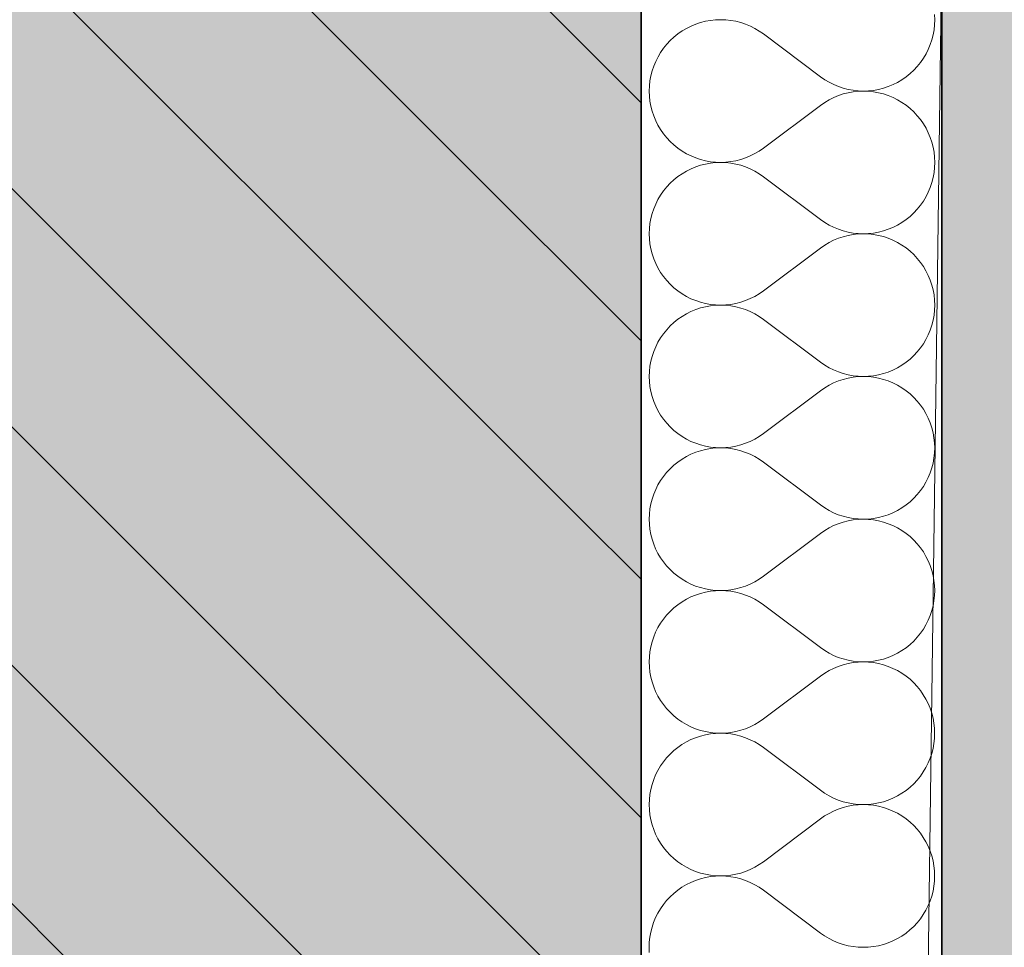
# Model space of a CAD drawing. Header units: millimetres. Extents: x -40276 to 214973, y -147941 to 35228.
# Tile 193 of 256: x -654 to -128, y 6171 to 6667. Entities that reach past the tile are written whole.
import ezdxf

# ---------------------------------------------------------------- set-up
doc = ezdxf.new("R2010")
doc.units = ezdxf.units.MM
doc.header["$MEASUREMENT"] = 0
doc.linetypes.add('Wipeout_Contour', pattern=[1000, 0, -1000])
for name, color, linetype in [('1._POHLED ZÁPADNÍ_2_0_plochy', 7, 'Continuous'), ('1._POHLED ZÁPADNÍ_2_akustické prvky', 7, 'Continuous'), ('1._POHLED ZÁPADNÍ_2_BT_ortho', 7, 'Continuous'), ('1._POHLED ZÁPADNÍ_2_Konstrukce - nosné', 7, 'Continuous'), ('1._POHLED ZÁPADNÍ_2_Nové_Výplně – Řezové', 7, 'Continuous'), ('1._POHLED ZÁPADNÍ_2_Situace - terén', 7, 'Continuous'), ('1._POHLED ZÁPADNÍ_2_Výplně – Řezové', 7, 'Continuous')]:
    doc.layers.add(name, color=color, linetype=linetype)

# ---------------------------------------------------------------- blocks, each defined once
blk = doc.blocks.new('*X14', base_point=(-42174.69, -26223.67))
at = {"layer": '1._POHLED ZÁPADNÍ_2_Nové_Výplně – Řezové', "color": 21, "linetype": 'Continuous', "lineweight": 20, "true_color": 0xffaaaa}
for p, q in [((-165.57, 6666.69), (-165.67, 6669.41)), ((-293.15, 6664.31), (-295.67, 6663.27)), ((-290.57, 6665.17), (-293.15, 6664.31)), ((-287.94, 6665.84), (-290.57, 6665.17)), ((-285.26, 6666.32), (-287.94, 6665.84)), ((-282.55, 6666.61), (-285.26, 6666.32)), ((-279.83, 6666.71), (-282.55, 6666.61)), ((-277.12, 6666.61), (-279.83, 6666.71)), ((-274.41, 6666.31), (-277.12, 6666.61)), ((-271.73, 6665.83), (-274.41, 6666.31)), ((-269.1, 6665.15), (-271.73, 6665.83)), ((-266.52, 6664.29), (-269.1, 6665.15)), ((-264.01, 6663.25), (-266.52, 6664.29)), ((-165.96, 6661.27), (-165.67, 6663.97)), ((-165.67, 6663.97), (-165.57, 6666.69)), ((-302.68, 6659.12), (-304.8, 6657.41)), ((-300.44, 6660.67), (-302.68, 6659.12)), ((-298.1, 6662.06), (-300.44, 6660.67)), ((-295.67, 6663.27), (-298.1, 6662.06)), ((-261.57, 6662.03), (-264.01, 6663.25)), ((-259.24, 6660.64), (-261.57, 6662.03)), ((-257, 6659.08), (-259.24, 6660.64)), ((-226.53, 6636.22), (-257, 6659.08)), ((-167.12, 6655.95), (-166.45, 6658.59)), ((-166.45, 6658.59), (-165.96, 6661.27)), ((-308.64, 6653.57), (-310.35, 6651.45)), ((-306.79, 6655.56), (-308.64, 6653.57)), ((-304.8, 6657.41), (-306.79, 6655.56)), ((-169.02, 6650.86), (-167.98, 6653.37)), ((-167.98, 6653.37), (-167.12, 6655.95)), ((-311.9, 6649.22), (-313.29, 6646.88)), ((-310.35, 6651.45), (-311.9, 6649.22)), ((-171.63, 6646.09), (-170.24, 6648.43)), ((-170.24, 6648.43), (-169.02, 6650.86)), ((-314.51, 6644.45), (-315.55, 6641.93)), ((-313.29, 6646.88), (-314.51, 6644.45)), ((-174.89, 6641.74), (-173.18, 6643.85)), ((-173.18, 6643.85), (-171.63, 6646.09)), ((-316.41, 6639.35), (-317.09, 6636.72)), ((-315.55, 6641.93), (-316.41, 6639.35)), ((-180.85, 6636.19), (-178.74, 6637.89)), ((-178.74, 6637.89), (-176.74, 6639.75)), ((-176.74, 6639.75), (-174.89, 6641.74)), ((-317.57, 6634.04), (-317.86, 6631.33)), ((-317.09, 6636.72), (-317.57, 6634.04)), ((-226.53, 6636.22), (-224.3, 6634.67)), ((-224.3, 6634.67), (-221.96, 6633.28)), ((-221.96, 6633.28), (-219.53, 6632.06)), ((-187.86, 6632.03), (-185.43, 6633.25)), ((-185.43, 6633.25), (-183.09, 6634.64)), ((-183.09, 6634.64), (-180.85, 6636.19)), ((-317.86, 6631.33), (-317.96, 6628.62)), ((-317.96, 6628.62), (-317.86, 6625.9)), ((-219.53, 6632.06), (-217.01, 6631.01)), ((-217.01, 6631.01), (-214.43, 6630.15)), ((-214.43, 6627.05), (-217.01, 6626.19)), ((-214.43, 6630.15), (-211.8, 6629.48)), ((-211.8, 6627.72), (-214.43, 6627.05)), ((-211.8, 6629.48), (-209.12, 6628.99)), ((-209.12, 6628.21), (-211.8, 6627.72)), ((-209.12, 6628.99), (-206.42, 6628.7)), ((-206.42, 6628.5), (-209.12, 6628.21)), ((-206.42, 6628.7), (-203.7, 6628.6)), ((-203.7, 6628.6), (-206.42, 6628.5)), ((-203.7, 6628.6), (-200.98, 6628.69)), ((-200.98, 6628.5), (-203.7, 6628.6)), ((-200.98, 6628.69), (-198.27, 6628.98)), ((-198.27, 6628.21), (-200.98, 6628.5)), ((-198.27, 6628.98), (-195.6, 6629.46)), ((-195.6, 6627.73), (-198.27, 6628.21)), ((-195.6, 6629.46), (-192.96, 6630.14)), ((-192.96, 6627.06), (-195.6, 6627.73)), ((-192.96, 6630.14), (-190.38, 6630.99)), ((-190.38, 6626.2), (-192.96, 6627.06)), ((-190.38, 6630.99), (-187.86, 6632.03)), ((-317.86, 6625.9), (-317.57, 6623.19)), ((-317.57, 6623.19), (-317.09, 6620.51)), ((-224.3, 6622.54), (-226.53, 6620.98)), ((-221.96, 6623.93), (-224.3, 6622.54)), ((-219.53, 6625.15), (-221.96, 6623.93)), ((-217.01, 6626.19), (-219.53, 6625.15)), ((-187.86, 6625.16), (-190.38, 6626.2)), ((-185.43, 6623.95), (-187.86, 6625.16)), ((-183.09, 6622.56), (-185.43, 6623.95)), ((-180.86, 6621.01), (-183.09, 6622.56)), ((-317.09, 6620.51), (-316.42, 6617.88)), ((-316.42, 6617.88), (-315.56, 6615.3)), ((-226.53, 6620.98), (-257.01, 6598.13)), ((-178.74, 6619.3), (-180.86, 6621.01)), ((-176.75, 6617.45), (-178.74, 6619.3)), ((-174.89, 6615.46), (-176.75, 6617.45)), ((-315.56, 6615.3), (-314.52, 6612.78)), ((-314.52, 6612.78), (-313.3, 6610.35)), ((-173.18, 6613.34), (-174.89, 6615.46)), ((-171.63, 6611.1), (-173.18, 6613.34)), ((-313.3, 6610.35), (-311.91, 6608.01)), ((-311.91, 6608.01), (-310.36, 6605.78)), ((-170.24, 6608.76), (-171.63, 6611.1)), ((-169.03, 6606.33), (-170.24, 6608.76)), ((-167.99, 6603.82), (-169.03, 6606.33)), ((-310.36, 6605.78), (-308.65, 6603.66)), ((-308.65, 6603.66), (-306.8, 6601.67)), ((-306.8, 6601.67), (-304.81, 6599.81)), ((-167.13, 6601.24), (-167.99, 6603.82)), ((-166.45, 6598.6), (-167.13, 6601.24)), ((-304.81, 6599.81), (-302.69, 6598.11)), ((-302.69, 6598.11), (-300.45, 6596.56)), ((-300.45, 6596.56), (-298.11, 6595.17)), ((-261.58, 6595.19), (-259.24, 6596.58)), ((-259.24, 6596.58), (-257.01, 6598.13)), ((-165.97, 6595.92), (-166.45, 6598.6)), ((-165.68, 6593.22), (-165.97, 6595.92)), ((-298.11, 6595.17), (-295.68, 6593.95)), ((-295.68, 6593.95), (-293.16, 6592.91)), ((-293.16, 6592.91), (-290.58, 6592.05)), ((-290.58, 6592.05), (-287.95, 6591.38)), ((-287.95, 6591.38), (-285.27, 6590.9)), ((-285.27, 6590.9), (-282.56, 6590.61)), ((-282.56, 6590.42), (-285.27, 6590.13)), ((-282.56, 6590.61), (-279.84, 6590.52)), ((-279.84, 6590.52), (-282.56, 6590.42)), ((-279.84, 6590.52), (-277.13, 6590.61)), ((-277.13, 6590.42), (-279.84, 6590.52)), ((-277.13, 6590.61), (-274.42, 6590.91)), ((-274.42, 6590.12), (-277.13, 6590.42)), ((-274.42, 6590.91), (-271.74, 6591.39)), ((-271.74, 6591.39), (-269.11, 6592.07)), ((-269.11, 6592.07), (-266.53, 6592.93)), ((-266.53, 6592.93), (-264.02, 6593.97)), ((-264.02, 6593.97), (-261.58, 6595.19)), ((-165.58, 6590.5), (-165.68, 6593.22)), ((-165.68, 6587.78), (-165.58, 6590.5)), ((-298.11, 6585.87), (-300.45, 6584.48)), ((-295.68, 6587.08), (-298.11, 6585.87)), ((-293.16, 6588.12), (-295.68, 6587.08)), ((-290.58, 6588.98), (-293.16, 6588.12)), ((-287.95, 6589.65), (-290.58, 6588.98)), ((-285.27, 6590.13), (-287.95, 6589.65)), ((-271.74, 6589.64), (-274.42, 6590.12)), ((-269.11, 6588.96), (-271.74, 6589.64)), ((-266.53, 6588.1), (-269.11, 6588.96)), ((-264.02, 6587.06), (-266.53, 6588.1)), ((-261.58, 6585.84), (-264.02, 6587.06)), ((-259.25, 6584.45), (-261.58, 6585.84)), ((-166.46, 6582.4), (-165.97, 6585.08)), ((-165.97, 6585.08), (-165.68, 6587.78)), ((-304.81, 6581.22), (-306.8, 6579.37)), ((-302.69, 6582.93), (-304.81, 6581.22)), ((-300.45, 6584.48), (-302.69, 6582.93)), ((-257.01, 6582.89), (-259.25, 6584.45)), ((-226.54, 6560.03), (-257.01, 6582.89)), ((-167.99, 6577.18), (-167.13, 6579.76)), ((-167.13, 6579.76), (-166.46, 6582.4)), ((-310.36, 6575.26), (-311.91, 6573.03)), ((-308.65, 6577.38), (-310.36, 6575.26)), ((-306.8, 6579.37), (-308.65, 6577.38)), ((-170.25, 6572.24), (-169.03, 6574.67)), ((-169.03, 6574.67), (-167.99, 6577.18)), ((-313.3, 6570.69), (-314.52, 6568.26)), ((-311.91, 6573.03), (-313.3, 6570.69)), ((-173.19, 6567.66), (-171.64, 6569.9)), ((-171.64, 6569.9), (-170.25, 6572.24)), ((-315.56, 6565.74), (-316.42, 6563.16)), ((-314.52, 6568.26), (-315.56, 6565.74)), ((-176.75, 6563.55), (-174.9, 6565.55)), ((-174.9, 6565.55), (-173.19, 6567.66)), ((-317.1, 6560.53), (-317.58, 6557.85)), ((-316.42, 6563.16), (-317.1, 6560.53)), ((-226.54, 6560.03), (-224.31, 6558.48)), ((-183.1, 6558.45), (-180.87, 6560)), ((-180.87, 6560), (-178.75, 6561.7)), ((-178.75, 6561.7), (-176.75, 6563.55)), ((-317.87, 6555.14), (-317.97, 6552.43)), ((-317.58, 6557.85), (-317.87, 6555.14)), ((-224.31, 6558.48), (-221.97, 6557.09)), ((-221.97, 6557.09), (-219.54, 6555.87)), ((-219.54, 6555.87), (-217.02, 6554.82)), ((-217.02, 6554.82), (-214.44, 6553.96)), ((-214.44, 6553.96), (-211.81, 6553.29)), ((-195.61, 6553.27), (-192.97, 6553.95)), ((-192.97, 6553.95), (-190.39, 6554.8)), ((-190.39, 6554.8), (-187.87, 6555.84)), ((-187.87, 6555.84), (-185.44, 6557.06)), ((-185.44, 6557.06), (-183.1, 6558.45)), ((-317.97, 6552.43), (-317.87, 6549.71)), ((-317.87, 6549.71), (-317.58, 6547)), ((-219.54, 6548.96), (-221.97, 6547.74)), ((-217.03, 6550), (-219.54, 6548.96)), ((-214.44, 6550.86), (-217.03, 6550)), ((-211.81, 6551.53), (-214.44, 6550.86)), ((-211.81, 6553.29), (-209.13, 6552.8)), ((-209.13, 6552.02), (-211.81, 6551.53)), ((-209.13, 6552.8), (-206.43, 6552.51)), ((-206.43, 6552.31), (-209.13, 6552.02)), ((-206.43, 6552.51), (-203.71, 6552.41)), ((-203.71, 6552.41), (-206.43, 6552.31)), ((-203.71, 6552.41), (-200.99, 6552.5)), ((-200.99, 6552.31), (-203.71, 6552.41)), ((-200.99, 6552.5), (-198.28, 6552.79)), ((-198.28, 6552.02), (-200.99, 6552.31)), ((-198.28, 6552.79), (-195.61, 6553.27)), ((-195.61, 6551.54), (-198.28, 6552.02)), ((-192.97, 6550.87), (-195.61, 6551.54)), ((-190.39, 6550.01), (-192.97, 6550.87)), ((-187.88, 6548.97), (-190.39, 6550.01)), ((-185.44, 6547.76), (-187.88, 6548.97)), ((-317.58, 6547), (-317.1, 6544.32)), ((-317.1, 6544.32), (-316.43, 6541.69)), ((-226.54, 6544.79), (-257.02, 6521.94)), ((-224.31, 6546.35), (-226.54, 6544.79)), ((-221.97, 6547.74), (-224.31, 6546.35)), ((-183.1, 6546.37), (-185.44, 6547.76)), ((-180.87, 6544.82), (-183.1, 6546.37)), ((-178.75, 6543.11), (-180.87, 6544.82)), ((-176.76, 6541.26), (-178.75, 6543.11)), ((-316.43, 6541.69), (-315.57, 6539.11)), ((-315.57, 6539.11), (-314.53, 6536.59)), ((-174.9, 6539.27), (-176.76, 6541.26)), ((-173.2, 6537.15), (-174.9, 6539.27)), ((-314.53, 6536.59), (-313.31, 6534.16)), ((-313.31, 6534.16), (-311.92, 6531.82)), ((-171.64, 6534.91), (-173.2, 6537.15)), ((-170.26, 6532.57), (-171.64, 6534.91)), ((-169.04, 6530.14), (-170.26, 6532.57)), ((-311.92, 6531.82), (-310.37, 6529.59)), ((-310.37, 6529.59), (-308.66, 6527.47)), ((-308.66, 6527.47), (-306.81, 6525.48)), ((-168, 6527.63), (-169.04, 6530.14)), ((-167.14, 6525.05), (-168, 6527.63)), ((-306.81, 6525.48), (-304.82, 6523.62)), ((-304.82, 6523.62), (-302.7, 6521.92)), ((-302.7, 6521.92), (-300.46, 6520.37)), ((-259.26, 6520.39), (-257.02, 6521.94)), ((-166.46, 6522.41), (-167.14, 6525.05)), ((-165.98, 6519.73), (-166.46, 6522.41)), ((-300.46, 6520.37), (-298.12, 6518.98)), ((-298.12, 6518.98), (-295.69, 6517.76)), ((-295.69, 6517.76), (-293.17, 6516.72)), ((-293.17, 6516.72), (-290.59, 6515.86)), ((-269.12, 6515.87), (-266.54, 6516.74)), ((-266.54, 6516.74), (-264.03, 6517.78)), ((-264.03, 6517.78), (-261.59, 6519)), ((-261.59, 6519), (-259.26, 6520.39)), ((-165.69, 6517.03), (-165.98, 6519.73)), ((-165.59, 6514.31), (-165.69, 6517.03)), ((-293.18, 6511.93), (-295.69, 6510.89)), ((-290.59, 6512.79), (-293.18, 6511.93)), ((-290.59, 6515.86), (-287.96, 6515.19)), ((-287.96, 6513.46), (-290.59, 6512.79)), ((-287.96, 6515.19), (-285.28, 6514.71)), ((-285.28, 6513.94), (-287.96, 6513.46)), ((-285.28, 6514.71), (-282.57, 6514.42)), ((-282.57, 6514.23), (-285.28, 6513.94)), ((-282.57, 6514.42), (-279.86, 6514.32)), ((-279.86, 6514.32), (-282.57, 6514.23)), ((-279.86, 6514.32), (-277.14, 6514.42)), ((-277.14, 6514.23), (-279.86, 6514.32)), ((-277.14, 6514.42), (-274.43, 6514.72)), ((-274.43, 6513.93), (-277.14, 6514.23)), ((-274.43, 6514.72), (-271.76, 6515.2)), ((-271.76, 6513.45), (-274.43, 6513.93)), ((-271.76, 6515.2), (-269.12, 6515.87)), ((-269.12, 6512.77), (-271.76, 6513.45)), ((-266.54, 6511.91), (-269.12, 6512.77)), ((-264.03, 6510.87), (-266.54, 6511.91)), ((-165.98, 6508.89), (-165.69, 6511.59)), ((-165.69, 6511.59), (-165.59, 6514.31)), ((-302.7, 6506.74), (-304.82, 6505.03)), ((-300.46, 6508.29), (-302.7, 6506.74)), ((-298.12, 6509.68), (-300.46, 6508.29)), ((-295.69, 6510.89), (-298.12, 6509.68)), ((-261.6, 6509.65), (-264.03, 6510.87)), ((-259.26, 6508.26), (-261.6, 6509.65)), ((-257.02, 6506.7), (-259.26, 6508.26)), ((-226.55, 6483.84), (-257.02, 6506.7)), ((-167.14, 6503.57), (-166.47, 6506.21)), ((-166.47, 6506.21), (-165.98, 6508.89)), ((-308.67, 6501.19), (-310.37, 6499.07)), ((-306.81, 6503.18), (-308.67, 6501.19)), ((-304.82, 6505.03), (-306.81, 6503.18)), ((-169.04, 6498.48), (-168, 6500.99)), ((-168, 6500.99), (-167.14, 6503.57)), ((-311.93, 6496.84), (-313.31, 6494.5)), ((-310.37, 6499.07), (-311.93, 6496.84)), ((-171.65, 6493.71), (-170.26, 6496.05)), ((-170.26, 6496.05), (-169.04, 6498.48)), ((-314.53, 6492.07), (-315.57, 6489.55)), ((-313.31, 6494.5), (-314.53, 6492.07)), ((-174.91, 6489.35), (-173.2, 6491.47)), ((-173.2, 6491.47), (-171.65, 6493.71)), ((-316.43, 6486.97), (-317.11, 6484.34)), ((-315.57, 6489.55), (-316.43, 6486.97)), ((-180.88, 6483.81), (-178.76, 6485.51)), ((-178.76, 6485.51), (-176.76, 6487.36)), ((-176.76, 6487.36), (-174.91, 6489.35)), ((-317.59, 6481.66), (-317.88, 6478.95)), ((-317.11, 6484.34), (-317.59, 6481.66)), ((-226.55, 6483.84), (-224.32, 6482.29)), ((-224.32, 6482.29), (-221.98, 6480.9)), ((-221.98, 6480.9), (-219.55, 6479.68)), ((-187.89, 6479.65), (-185.45, 6480.87)), ((-185.45, 6480.87), (-183.11, 6482.26)), ((-183.11, 6482.26), (-180.88, 6483.81)), ((-317.88, 6478.95), (-317.98, 6476.23)), ((-317.98, 6476.23), (-317.88, 6473.52)), ((-219.55, 6479.68), (-217.04, 6478.63)), ((-217.04, 6478.63), (-214.45, 6477.77)), ((-214.46, 6474.67), (-217.04, 6473.81)), ((-211.82, 6475.34), (-214.46, 6474.67)), ((-214.45, 6477.77), (-211.82, 6477.1)), ((-211.82, 6477.1), (-209.14, 6476.61)), ((-209.14, 6475.83), (-211.82, 6475.34)), ((-209.14, 6476.61), (-206.44, 6476.32)), ((-206.44, 6476.12), (-209.14, 6475.83)), ((-206.44, 6476.32), (-203.72, 6476.22)), ((-203.72, 6476.22), (-206.44, 6476.12)), ((-203.72, 6476.22), (-201, 6476.31)), ((-201, 6476.12), (-203.72, 6476.22)), ((-201, 6476.31), (-198.3, 6476.6)), ((-198.3, 6475.83), (-201, 6476.12)), ((-198.3, 6476.6), (-195.62, 6477.08)), ((-195.62, 6475.35), (-198.3, 6475.83)), ((-195.62, 6477.08), (-192.98, 6477.75)), ((-192.98, 6474.68), (-195.62, 6475.35)), ((-192.98, 6477.75), (-190.4, 6478.61)), ((-190.4, 6473.82), (-192.98, 6474.68)), ((-190.4, 6478.61), (-187.89, 6479.65)), ((-317.88, 6473.52), (-317.59, 6470.81)), ((-317.59, 6470.81), (-317.11, 6468.13)), ((-224.32, 6470.16), (-226.55, 6468.6)), ((-221.98, 6471.55), (-224.32, 6470.16)), ((-219.55, 6472.77), (-221.98, 6471.55)), ((-217.04, 6473.81), (-219.55, 6472.77)), ((-187.89, 6472.78), (-190.4, 6473.82)), ((-185.45, 6471.56), (-187.89, 6472.78)), ((-183.11, 6470.18), (-185.45, 6471.56)), ((-180.88, 6468.63), (-183.11, 6470.18)), ((-317.11, 6468.13), (-316.44, 6465.5)), ((-316.44, 6465.5), (-315.58, 6462.92)), ((-226.55, 6468.6), (-257.03, 6445.75)), ((-178.76, 6466.92), (-180.88, 6468.63)), ((-176.77, 6465.07), (-178.76, 6466.92)), ((-174.91, 6463.08), (-176.77, 6465.07)), ((-315.58, 6462.92), (-314.54, 6460.4)), ((-314.54, 6460.4), (-313.32, 6457.97)), ((-173.21, 6460.96), (-174.91, 6463.08)), ((-171.65, 6458.72), (-173.21, 6460.96)), ((-313.32, 6457.97), (-311.93, 6455.63)), ((-311.93, 6455.63), (-310.38, 6453.4)), ((-170.27, 6456.38), (-171.65, 6458.72)), ((-169.05, 6453.95), (-170.27, 6456.38)), ((-168.01, 6451.44), (-169.05, 6453.95)), ((-310.38, 6453.4), (-308.67, 6451.28)), ((-308.67, 6451.28), (-306.82, 6449.29)), ((-306.82, 6449.29), (-304.83, 6447.43)), ((-167.15, 6448.86), (-168.01, 6451.44)), ((-166.48, 6446.22), (-167.15, 6448.86)), ((-304.83, 6447.43), (-302.71, 6445.73)), ((-302.71, 6445.73), (-300.47, 6444.18)), ((-300.47, 6444.18), (-298.13, 6442.79)), ((-261.6, 6442.81), (-259.27, 6444.2)), ((-259.27, 6444.2), (-257.03, 6445.75)), ((-165.99, 6443.54), (-166.48, 6446.22)), ((-165.7, 6440.84), (-165.99, 6443.54)), ((-298.13, 6442.79), (-295.7, 6441.57)), ((-295.7, 6441.57), (-293.19, 6440.53)), ((-293.19, 6440.53), (-290.6, 6439.67)), ((-290.6, 6439.67), (-287.97, 6439)), ((-287.97, 6439), (-285.29, 6438.52)), ((-285.29, 6438.52), (-282.59, 6438.23)), ((-282.59, 6438.04), (-285.29, 6437.75)), ((-282.59, 6438.23), (-279.87, 6438.13)), ((-279.87, 6438.13), (-282.59, 6438.04)), ((-279.87, 6438.13), (-277.15, 6438.23)), ((-277.15, 6438.04), (-279.87, 6438.13)), ((-277.15, 6438.23), (-274.44, 6438.53)), ((-274.44, 6437.74), (-277.15, 6438.04)), ((-274.44, 6438.53), (-271.77, 6439.01)), ((-271.77, 6439.01), (-269.13, 6439.68)), ((-269.13, 6439.68), (-266.55, 6440.54)), ((-266.55, 6440.54), (-264.04, 6441.59)), ((-264.04, 6441.59), (-261.6, 6442.81)), ((-165.6, 6438.12), (-165.7, 6440.84)), ((-165.7, 6435.4), (-165.6, 6438.12)), ((-298.13, 6433.49), (-300.47, 6432.1)), ((-295.7, 6434.7), (-298.13, 6433.49)), ((-293.19, 6435.74), (-295.7, 6434.7)), ((-290.6, 6436.6), (-293.19, 6435.74)), ((-287.97, 6437.27), (-290.6, 6436.6)), ((-285.29, 6437.75), (-287.97, 6437.27)), ((-271.77, 6437.26), (-274.44, 6437.74)), ((-269.13, 6436.58), (-271.77, 6437.26)), ((-266.55, 6435.72), (-269.13, 6436.58)), ((-264.04, 6434.68), (-266.55, 6435.72)), ((-261.61, 6433.46), (-264.04, 6434.68)), ((-259.27, 6432.07), (-261.61, 6433.46)), ((-166.48, 6430.02), (-165.99, 6432.69)), ((-165.99, 6432.69), (-165.7, 6435.4)), ((-304.83, 6428.84), (-306.82, 6426.99)), ((-302.71, 6430.55), (-304.83, 6428.84)), ((-300.47, 6432.1), (-302.71, 6430.55)), ((-257.03, 6430.51), (-259.27, 6432.07)), ((-226.56, 6407.65), (-257.03, 6430.51)), ((-168.01, 6424.8), (-167.15, 6427.38)), ((-167.15, 6427.38), (-166.48, 6430.02)), ((-310.38, 6422.88), (-311.94, 6420.65)), ((-308.68, 6425), (-310.38, 6422.88)), ((-306.82, 6426.99), (-308.68, 6425)), ((-170.27, 6419.86), (-169.05, 6422.29)), ((-169.05, 6422.29), (-168.01, 6424.8)), ((-313.33, 6418.31), (-314.54, 6415.88)), ((-311.94, 6420.65), (-313.33, 6418.31)), ((-173.21, 6415.28), (-171.66, 6417.52)), ((-171.66, 6417.52), (-170.27, 6419.86)), ((-315.59, 6413.36), (-316.45, 6410.78)), ((-314.54, 6415.88), (-315.59, 6413.36)), ((-176.78, 6411.17), (-174.92, 6413.16)), ((-174.92, 6413.16), (-173.21, 6415.28)), ((-317.12, 6408.15), (-317.6, 6405.47)), ((-316.45, 6410.78), (-317.12, 6408.15)), ((-226.56, 6407.65), (-224.33, 6406.1)), ((-183.12, 6406.06), (-180.89, 6407.62)), ((-180.89, 6407.62), (-178.77, 6409.32)), ((-178.77, 6409.32), (-176.78, 6411.17)), ((-317.89, 6402.76), (-317.99, 6400.04)), ((-317.6, 6405.47), (-317.89, 6402.76)), ((-224.33, 6406.1), (-221.99, 6404.71)), ((-221.99, 6404.71), (-219.56, 6403.49)), ((-219.56, 6403.49), (-217.05, 6402.44)), ((-217.05, 6402.44), (-214.47, 6401.58)), ((-214.47, 6401.58), (-211.83, 6400.91)), ((-195.63, 6400.89), (-192.99, 6401.56)), ((-192.99, 6401.56), (-190.41, 6402.42)), ((-190.41, 6402.42), (-187.9, 6403.46)), ((-187.9, 6403.46), (-185.46, 6404.68)), ((-185.46, 6404.68), (-183.12, 6406.06)), ((-317.99, 6400.04), (-317.89, 6397.33)), ((-317.89, 6397.33), (-317.6, 6394.62)), ((-219.56, 6396.58), (-221.99, 6395.36)), ((-217.05, 6397.62), (-219.56, 6396.58)), ((-214.47, 6398.48), (-217.05, 6397.62)), ((-211.83, 6399.15), (-214.47, 6398.48)), ((-211.83, 6400.91), (-209.15, 6400.42)), ((-209.15, 6399.64), (-211.83, 6399.15)), ((-209.15, 6400.42), (-206.45, 6400.13)), ((-206.45, 6399.93), (-209.15, 6399.64)), ((-206.45, 6400.13), (-203.73, 6400.03)), ((-203.73, 6400.03), (-206.45, 6399.93)), ((-203.73, 6400.03), (-201.01, 6400.12)), ((-201.01, 6399.93), (-203.73, 6400.03)), ((-201.01, 6400.12), (-198.31, 6400.41)), ((-198.31, 6399.64), (-201.01, 6399.93)), ((-198.31, 6400.41), (-195.63, 6400.89)), ((-195.63, 6399.16), (-198.31, 6399.64)), ((-192.99, 6398.49), (-195.63, 6399.16)), ((-190.41, 6397.63), (-192.99, 6398.49)), ((-187.9, 6396.59), (-190.41, 6397.63)), ((-185.46, 6395.37), (-187.9, 6396.59)), ((-317.6, 6394.62), (-317.12, 6391.94)), ((-317.12, 6391.94), (-316.45, 6389.31)), ((-226.56, 6392.41), (-257.04, 6369.56)), ((-224.33, 6393.97), (-226.56, 6392.41)), ((-221.99, 6395.36), (-224.33, 6393.97)), ((-183.12, 6393.99), (-185.46, 6395.37)), ((-180.89, 6392.44), (-183.12, 6393.99)), ((-178.77, 6390.73), (-180.89, 6392.44)), ((-176.78, 6388.88), (-178.77, 6390.73)), ((-316.45, 6389.31), (-315.59, 6386.73)), ((-315.59, 6386.73), (-314.55, 6384.21)), ((-174.92, 6386.88), (-176.78, 6388.88)), ((-173.22, 6384.77), (-174.92, 6386.88)), ((-314.55, 6384.21), (-313.33, 6381.78)), ((-313.33, 6381.78), (-311.94, 6379.44)), ((-171.66, 6382.53), (-173.22, 6384.77)), ((-170.28, 6380.19), (-171.66, 6382.53)), ((-169.06, 6377.76), (-170.28, 6380.19)), ((-311.94, 6379.44), (-310.39, 6377.21)), ((-310.39, 6377.21), (-308.68, 6375.09)), ((-308.68, 6375.09), (-306.83, 6373.1)), ((-168.02, 6375.25), (-169.06, 6377.76)), ((-167.16, 6372.67), (-168.02, 6375.25)), ((-306.83, 6373.1), (-304.84, 6371.24)), ((-304.84, 6371.24), (-302.72, 6369.54)), ((-302.72, 6369.54), (-300.48, 6367.99)), ((-259.28, 6368.01), (-257.04, 6369.56)), ((-166.49, 6370.03), (-167.16, 6372.67)), ((-166, 6367.35), (-166.49, 6370.03)), ((-300.48, 6367.99), (-298.14, 6366.6)), ((-298.14, 6366.6), (-295.71, 6365.38)), ((-295.71, 6365.38), (-293.2, 6364.34)), ((-293.2, 6364.34), (-290.61, 6363.48)), ((-269.14, 6363.49), (-266.56, 6364.35)), ((-266.56, 6364.35), (-264.05, 6365.4)), ((-264.05, 6365.4), (-261.62, 6366.62)), ((-261.62, 6366.62), (-259.28, 6368.01)), ((-165.71, 6364.65), (-166, 6367.35)), ((-165.62, 6361.93), (-165.71, 6364.65)), ((-293.2, 6359.55), (-295.71, 6358.51)), ((-290.61, 6360.41), (-293.2, 6359.55)), ((-290.61, 6363.48), (-287.98, 6362.81)), ((-287.98, 6361.08), (-290.61, 6360.41)), ((-287.98, 6362.81), (-285.3, 6362.33)), ((-285.3, 6361.56), (-287.98, 6361.08)), ((-285.3, 6362.33), (-282.6, 6362.04)), ((-282.6, 6361.85), (-285.3, 6361.56)), ((-282.6, 6362.04), (-279.88, 6361.94)), ((-279.88, 6361.94), (-282.6, 6361.85)), ((-279.88, 6361.94), (-277.16, 6362.04)), ((-277.16, 6361.84), (-279.88, 6361.94)), ((-277.16, 6362.04), (-274.45, 6362.33)), ((-274.45, 6361.55), (-277.16, 6361.84)), ((-274.45, 6362.33), (-271.78, 6362.82)), ((-271.78, 6361.07), (-274.45, 6361.55)), ((-271.78, 6362.82), (-269.14, 6363.49)), ((-269.14, 6360.39), (-271.78, 6361.07)), ((-266.56, 6359.53), (-269.14, 6360.39)), ((-264.05, 6358.49), (-266.56, 6359.53)), ((-166, 6356.5), (-165.71, 6359.21)), ((-165.71, 6359.21), (-165.62, 6361.93)), ((-302.72, 6354.36), (-304.84, 6352.65)), ((-300.48, 6355.91), (-302.72, 6354.36)), ((-298.14, 6357.29), (-300.48, 6355.91)), ((-295.71, 6358.51), (-298.14, 6357.29)), ((-261.62, 6357.27), (-264.05, 6358.49)), ((-259.28, 6355.88), (-261.62, 6357.27)), ((-257.05, 6354.32), (-259.28, 6355.88)), ((-226.57, 6331.46), (-257.05, 6354.32)), ((-167.16, 6351.19), (-166.49, 6353.83)), ((-166.49, 6353.83), (-166, 6356.5)), ((-308.69, 6348.81), (-310.39, 6346.69)), ((-306.83, 6350.8), (-308.69, 6348.81)), ((-304.84, 6352.65), (-306.83, 6350.8)), ((-169.06, 6346.1), (-168.02, 6348.61)), ((-168.02, 6348.61), (-167.16, 6351.19)), ((-311.95, 6344.46), (-313.34, 6342.12)), ((-310.39, 6346.69), (-311.95, 6344.46)), ((-171.67, 6341.33), (-170.28, 6343.66)), ((-170.28, 6343.66), (-169.06, 6346.1)), ((-314.55, 6339.68), (-315.6, 6337.17)), ((-313.34, 6342.12), (-314.55, 6339.68)), ((-174.93, 6336.97), (-173.22, 6339.09)), ((-173.22, 6339.09), (-171.67, 6341.33)), ((-316.46, 6334.59), (-317.13, 6331.95)), ((-315.6, 6337.17), (-316.46, 6334.59)), ((-180.9, 6331.42), (-178.78, 6333.13)), ((-178.78, 6333.13), (-176.79, 6334.98)), ((-176.79, 6334.98), (-174.93, 6336.97)), ((-317.61, 6329.28), (-317.9, 6326.57)), ((-317.13, 6331.95), (-317.61, 6329.28)), ((-226.57, 6331.46), (-224.34, 6329.91)), ((-224.34, 6329.91), (-222, 6328.52)), ((-222, 6328.52), (-219.57, 6327.3)), ((-187.91, 6327.27), (-185.47, 6328.49)), ((-185.47, 6328.49), (-183.13, 6329.87)), ((-183.13, 6329.87), (-180.9, 6331.42)), ((-317.9, 6326.57), (-318, 6323.85)), ((-318, 6323.85), (-317.91, 6321.14)), ((-219.57, 6327.3), (-217.06, 6326.25)), ((-217.06, 6326.25), (-214.48, 6325.39)), ((-214.48, 6322.29), (-217.06, 6321.43)), ((-214.48, 6325.39), (-211.84, 6324.72)), ((-211.84, 6322.96), (-214.48, 6322.29)), ((-211.84, 6324.72), (-209.16, 6324.23)), ((-209.16, 6323.45), (-211.84, 6322.96)), ((-209.16, 6324.23), (-206.46, 6323.94)), ((-206.46, 6323.74), (-209.16, 6323.45)), ((-206.46, 6323.94), (-203.74, 6323.84)), ((-203.74, 6323.84), (-206.46, 6323.74)), ((-203.74, 6323.84), (-201.02, 6323.93)), ((-201.02, 6323.74), (-203.74, 6323.84)), ((-201.02, 6323.93), (-198.32, 6324.22)), ((-198.32, 6323.45), (-201.02, 6323.74)), ((-198.32, 6324.22), (-195.64, 6324.7)), ((-195.64, 6322.97), (-198.32, 6323.45)), ((-195.64, 6324.7), (-193, 6325.37)), ((-193, 6322.3), (-195.64, 6322.97)), ((-193, 6325.37), (-190.42, 6326.23)), ((-190.42, 6321.44), (-193, 6322.3)), ((-190.42, 6326.23), (-187.91, 6327.27)), ((-317.91, 6321.14), (-317.61, 6318.43)), ((-317.61, 6318.43), (-317.13, 6315.75)), ((-224.34, 6317.78), (-226.57, 6316.22)), ((-222, 6319.17), (-224.34, 6317.78)), ((-219.57, 6320.38), (-222, 6319.17)), ((-217.06, 6321.43), (-219.57, 6320.38)), ((-187.91, 6320.4), (-190.42, 6321.44)), ((-185.47, 6319.18), (-187.91, 6320.4)), ((-183.13, 6317.8), (-185.47, 6319.18)), ((-180.9, 6316.25), (-183.13, 6317.8)), ((-317.13, 6315.75), (-316.46, 6313.12)), ((-316.46, 6313.12), (-315.6, 6310.54)), ((-226.57, 6316.22), (-257.05, 6293.37)), ((-178.78, 6314.54), (-180.9, 6316.25)), ((-176.79, 6312.69), (-178.78, 6314.54)), ((-174.93, 6310.69), (-176.79, 6312.69)), ((-315.6, 6310.54), (-314.56, 6308.02)), ((-314.56, 6308.02), (-313.34, 6305.59)), ((-173.23, 6308.58), (-174.93, 6310.69)), ((-171.68, 6306.34), (-173.23, 6308.58)), ((-313.34, 6305.59), (-311.95, 6303.25)), ((-311.95, 6303.25), (-310.4, 6301.02)), ((-170.29, 6304), (-171.68, 6306.34)), ((-169.07, 6301.57), (-170.29, 6304)), ((-168.03, 6299.06), (-169.07, 6301.57)), ((-310.4, 6301.02), (-308.69, 6298.9)), ((-308.69, 6298.9), (-306.84, 6296.91)), ((-306.84, 6296.91), (-304.85, 6295.05)), ((-167.17, 6296.47), (-168.03, 6299.06)), ((-166.5, 6293.84), (-167.17, 6296.47)), ((-304.85, 6295.05), (-302.73, 6293.35)), ((-302.73, 6293.35), (-300.49, 6291.8)), ((-300.49, 6291.8), (-298.15, 6290.41)), ((-261.63, 6290.43), (-259.29, 6291.82)), ((-259.29, 6291.82), (-257.05, 6293.37)), ((-166.01, 6291.16), (-166.5, 6293.84)), ((-165.72, 6288.46), (-166.01, 6291.16)), ((-298.15, 6290.41), (-295.72, 6289.19)), ((-295.72, 6289.19), (-293.21, 6288.15)), ((-293.21, 6288.15), (-290.63, 6287.29)), ((-290.63, 6287.29), (-287.99, 6286.62)), ((-287.99, 6286.62), (-285.31, 6286.14)), ((-285.31, 6286.14), (-282.61, 6285.85)), ((-282.61, 6285.66), (-285.31, 6285.37)), ((-282.61, 6285.85), (-279.89, 6285.75)), ((-279.89, 6285.75), (-282.61, 6285.66)), ((-279.89, 6285.75), (-277.17, 6285.85)), ((-277.17, 6285.65), (-279.89, 6285.75)), ((-277.17, 6285.85), (-274.46, 6286.14)), ((-274.46, 6285.36), (-277.17, 6285.65)), ((-274.46, 6286.14), (-271.79, 6286.63)), ((-271.79, 6286.63), (-269.15, 6287.3)), ((-269.15, 6287.3), (-266.57, 6288.16)), ((-266.57, 6288.16), (-264.06, 6289.21)), ((-264.06, 6289.21), (-261.63, 6290.43)), ((-165.63, 6285.74), (-165.72, 6288.46)), ((-165.72, 6283.02), (-165.63, 6285.74)), ((-298.16, 6281.1), (-300.5, 6279.72)), ((-295.72, 6282.32), (-298.16, 6281.1)), ((-293.21, 6283.36), (-295.72, 6282.32)), ((-290.63, 6284.22), (-293.21, 6283.36)), ((-287.99, 6284.89), (-290.63, 6284.22)), ((-285.31, 6285.37), (-287.99, 6284.89)), ((-271.79, 6284.88), (-274.46, 6285.36)), ((-269.15, 6284.2), (-271.79, 6284.88)), ((-266.57, 6283.34), (-269.15, 6284.2)), ((-264.06, 6282.3), (-266.57, 6283.34)), ((-261.63, 6281.08), (-264.06, 6282.3)), ((-259.29, 6279.69), (-261.63, 6281.08)), ((-166.5, 6277.64), (-166.02, 6280.31)), ((-166.02, 6280.31), (-165.72, 6283.02)), ((-304.85, 6276.46), (-306.84, 6274.61)), ((-302.73, 6278.17), (-304.85, 6276.46)), ((-300.5, 6279.72), (-302.73, 6278.17)), ((-257.06, 6278.13), (-259.29, 6279.69)), ((-226.58, 6255.27), (-257.06, 6278.13)), ((-168.03, 6272.42), (-167.17, 6275)), ((-167.17, 6275), (-166.5, 6277.64)), ((-310.4, 6270.5), (-311.96, 6268.27)), ((-308.7, 6272.62), (-310.4, 6270.5)), ((-306.84, 6274.61), (-308.7, 6272.62)), ((-170.29, 6267.47), (-169.07, 6269.91)), ((-169.07, 6269.91), (-168.03, 6272.42)), ((-313.35, 6265.93), (-314.56, 6263.49)), ((-311.96, 6268.27), (-313.35, 6265.93)), ((-173.23, 6262.9), (-171.68, 6265.14)), ((-171.68, 6265.14), (-170.29, 6267.47)), ((-315.61, 6260.98), (-316.47, 6258.4)), ((-314.56, 6263.49), (-315.61, 6260.98)), ((-176.8, 6258.79), (-174.94, 6260.78)), ((-174.94, 6260.78), (-173.23, 6262.9)), ((-317.14, 6255.76), (-317.62, 6253.09)), ((-316.47, 6258.4), (-317.14, 6255.76)), ((-226.58, 6255.27), (-224.35, 6253.72)), ((-183.14, 6253.68), (-180.91, 6255.23)), ((-180.91, 6255.23), (-178.79, 6256.94)), ((-178.79, 6256.94), (-176.8, 6258.79)), ((-317.91, 6250.38), (-318.01, 6247.66)), ((-317.62, 6253.09), (-317.91, 6250.38)), ((-224.35, 6253.72), (-222.01, 6252.33)), ((-222.01, 6252.33), (-219.58, 6251.11)), ((-219.58, 6251.11), (-217.07, 6250.06)), ((-217.07, 6250.06), (-214.49, 6249.2)), ((-214.49, 6249.2), (-211.85, 6248.53)), ((-195.65, 6248.51), (-193.01, 6249.18)), ((-193.01, 6249.18), (-190.43, 6250.04)), ((-190.43, 6250.04), (-187.92, 6251.08)), ((-187.92, 6251.08), (-185.48, 6252.3)), ((-185.48, 6252.3), (-183.14, 6253.68)), ((-318.01, 6247.66), (-317.92, 6244.94)), ((-317.92, 6244.94), (-317.63, 6242.24)), ((-219.58, 6244.19), (-222.01, 6242.97)), ((-217.07, 6245.24), (-219.58, 6244.19)), ((-214.49, 6246.1), (-217.07, 6245.24)), ((-211.85, 6246.77), (-214.49, 6246.1)), ((-211.85, 6248.53), (-209.17, 6248.04)), ((-209.17, 6247.26), (-211.85, 6246.77)), ((-209.17, 6248.04), (-206.47, 6247.75)), ((-206.47, 6247.55), (-209.17, 6247.26)), ((-206.47, 6247.75), (-203.75, 6247.65)), ((-203.75, 6247.65), (-206.47, 6247.55)), ((-203.75, 6247.65), (-201.03, 6247.74)), ((-201.03, 6247.55), (-203.75, 6247.65)), ((-201.03, 6247.74), (-198.33, 6248.03)), ((-198.33, 6247.26), (-201.03, 6247.55)), ((-198.33, 6248.03), (-195.65, 6248.51)), ((-195.65, 6246.78), (-198.33, 6247.26)), ((-193.01, 6246.11), (-195.65, 6246.78)), ((-190.43, 6245.25), (-193.01, 6246.11)), ((-187.92, 6244.21), (-190.43, 6245.25)), ((-185.48, 6242.99), (-187.92, 6244.21)), ((-317.63, 6242.24), (-317.14, 6239.56)), ((-317.14, 6239.56), (-316.47, 6236.93)), ((-226.58, 6240.03), (-257.06, 6217.18)), ((-224.35, 6241.58), (-226.58, 6240.03)), ((-222.01, 6242.97), (-224.35, 6241.58)), ((-183.14, 6241.61), (-185.48, 6242.99)), ((-180.91, 6240.05), (-183.14, 6241.61)), ((-178.79, 6238.35), (-180.91, 6240.05)), ((-176.8, 6236.49), (-178.79, 6238.35)), ((-316.47, 6236.93), (-315.61, 6234.35)), ((-315.61, 6234.35), (-314.57, 6231.83)), ((-174.95, 6234.5), (-176.8, 6236.49)), ((-173.24, 6232.39), (-174.95, 6234.5)), ((-314.57, 6231.83), (-313.35, 6229.4)), ((-313.35, 6229.4), (-311.96, 6227.06)), ((-171.69, 6230.15), (-173.24, 6232.39)), ((-170.3, 6227.81), (-171.69, 6230.15)), ((-169.08, 6225.38), (-170.3, 6227.81)), ((-311.96, 6227.06), (-310.41, 6224.82)), ((-310.41, 6224.82), (-308.7, 6222.71)), ((-308.7, 6222.71), (-306.85, 6220.72)), ((-168.04, 6222.87), (-169.08, 6225.38)), ((-167.18, 6220.28), (-168.04, 6222.87)), ((-306.85, 6220.72), (-304.86, 6218.86)), ((-304.86, 6218.86), (-302.74, 6217.16)), ((-302.74, 6217.16), (-300.5, 6215.6)), ((-259.3, 6215.63), (-257.06, 6217.18)), ((-166.51, 6217.65), (-167.18, 6220.28)), ((-166.02, 6214.97), (-166.51, 6217.65)), ((-300.5, 6215.6), (-298.16, 6214.22)), ((-298.16, 6214.22), (-295.73, 6213)), ((-295.73, 6213), (-293.22, 6211.96)), ((-293.22, 6211.96), (-290.64, 6211.1)), ((-269.16, 6211.11), (-266.58, 6211.97)), ((-266.58, 6211.97), (-264.07, 6213.02)), ((-264.07, 6213.02), (-261.64, 6214.24)), ((-261.64, 6214.24), (-259.3, 6215.63)), ((-165.73, 6212.27), (-166.02, 6214.97)), ((-165.64, 6209.55), (-165.73, 6212.27)), ((-293.22, 6207.17), (-295.73, 6206.13)), ((-290.64, 6208.03), (-293.22, 6207.17)), ((-290.64, 6211.1), (-288, 6210.43)), ((-288, 6208.7), (-290.64, 6208.03)), ((-288, 6210.43), (-285.32, 6209.95)), ((-285.32, 6209.18), (-288, 6208.7)), ((-285.32, 6209.95), (-282.62, 6209.66)), ((-282.62, 6209.47), (-285.32, 6209.18)), ((-282.62, 6209.66), (-279.9, 6209.56)), ((-279.9, 6209.56), (-282.62, 6209.47)), ((-279.9, 6209.56), (-277.18, 6209.66)), ((-277.18, 6209.46), (-279.9, 6209.56)), ((-277.18, 6209.66), (-274.47, 6209.95)), ((-274.47, 6209.17), (-277.18, 6209.46)), ((-274.47, 6209.95), (-271.8, 6210.44)), ((-271.8, 6208.69), (-274.47, 6209.17)), ((-271.8, 6210.44), (-269.16, 6211.11)), ((-269.16, 6208.01), (-271.8, 6208.69)), ((-266.58, 6207.15), (-269.16, 6208.01)), ((-264.07, 6206.11), (-266.58, 6207.15)), ((-166.03, 6204.12), (-165.73, 6206.83)), ((-165.73, 6206.83), (-165.64, 6209.55)), ((-302.74, 6201.98), (-304.86, 6200.27)), ((-300.51, 6203.53), (-302.74, 6201.98)), ((-298.17, 6204.91), (-300.51, 6203.53)), ((-295.73, 6206.13), (-298.17, 6204.91)), ((-261.64, 6204.89), (-264.07, 6206.11)), ((-259.3, 6203.49), (-261.64, 6204.89)), ((-257.07, 6201.94), (-259.3, 6203.49)), ((-226.59, 6179.08), (-257.07, 6201.94)), ((-167.18, 6198.81), (-166.51, 6201.45)), ((-166.51, 6201.45), (-166.03, 6204.12)), ((-308.71, 6196.43), (-310.42, 6194.31)), ((-306.85, 6198.42), (-308.71, 6196.43)), ((-304.86, 6200.27), (-306.85, 6198.42)), ((-169.08, 6193.72), (-168.04, 6196.23)), ((-168.04, 6196.23), (-167.18, 6198.81)), ((-311.97, 6192.08), (-313.36, 6189.74)), ((-310.42, 6194.31), (-311.97, 6192.08)), ((-171.69, 6188.94), (-170.3, 6191.28)), ((-170.3, 6191.28), (-169.08, 6193.72)), ((-314.58, 6187.3), (-315.62, 6184.79)), ((-313.36, 6189.74), (-314.58, 6187.3)), ((-174.95, 6184.59), (-173.24, 6186.71)), ((-173.24, 6186.71), (-171.69, 6188.94)), ((-316.48, 6182.21), (-317.15, 6179.57)), ((-315.62, 6184.79), (-316.48, 6182.21)), ((-180.92, 6179.04), (-178.8, 6180.75)), ((-178.8, 6180.75), (-176.81, 6182.6)), ((-176.81, 6182.6), (-174.95, 6184.59)), ((-317.63, 6176.9), (-317.93, 6174.19)), ((-317.15, 6179.57), (-317.63, 6176.9)), ((-226.59, 6179.08), (-224.36, 6177.53)), ((-224.36, 6177.53), (-222.02, 6176.13)), ((-222.02, 6176.13), (-219.59, 6174.91)), ((-187.93, 6174.89), (-185.49, 6176.11)), ((-185.49, 6176.11), (-183.15, 6177.49)), ((-183.15, 6177.49), (-180.92, 6179.04)), ((-317.93, 6174.19), (-318.02, 6171.47)), ((-318.02, 6171.47), (-317.93, 6168.75)), ((-219.59, 6174.91), (-217.08, 6173.87)), ((-217.08, 6173.87), (-214.5, 6173.01)), ((-214.5, 6173.01), (-211.86, 6172.33)), ((-211.86, 6172.33), (-209.19, 6171.85)), ((-209.19, 6171.85), (-206.48, 6171.56)), ((-206.48, 6171.56), (-203.76, 6171.46)), ((-203.76, 6171.46), (-201.04, 6171.55)), ((-201.04, 6171.55), (-198.34, 6171.84)), ((-198.34, 6171.84), (-195.66, 6172.32)), ((-195.66, 6172.32), (-193.02, 6172.99)), ((-193.02, 6172.99), (-190.44, 6173.85)), ((-190.44, 6173.85), (-187.93, 6174.89))]:
    blk.add_line(p, q, dxfattribs=at)

msp = doc.modelspace()

# ---------------------------------------------------------------- hatches: boundary and pattern name
at = {"layer": '1._POHLED ZÁPADNÍ_2_0_plochy', "linetype": 'Continuous', "lineweight": 0, "true_color": 0x725616}
msp.add_hatch(color=46, dxfattribs=at).paths.add_polyline_path([(-40276.11, 380.05), (-40276.11, -1043.68), (-26430.13, -1753.82), (-207.83, -1407.24, 0.378179), (2221.6, 744.43), (1454.58, 22244.44), (546.81, 28172.03), (-1346.6, 35227.52), (-3442.11, 35227.52), (-1029.19, 25664.88), (-238.38, 17796.01), (-239.22, 14109.25), (861.41, 14093.65), (783.04, 8563.06), (-240.47, 8577.57), (-242.36, 270.44), (-4572.17, 250.22), (-4572.63, 350.63), (-5872.68, 344.56), (-5872.22, 244.16), (-7761.04, 235.34), (-7759.92, 351.1), (-8809.82, 361.27), (-8811.09, 230.44), (-11400.33, 218.35), (-11400.37, 351.08), (-12450.37, 350.77), (-12450.33, 213.45), (-13471.16, 208.68), (-13473.3, 368.51), (-14863.29, 349.89), (-14861.31, 202.19), (-20482.16, 175.95), (-20484.75, 349.86), (-26651.76, 257.8), (-26680.1, 83.42), (-26744.58, -483.48), (-39549.98, 311.19)])
at = {"layer": '1._POHLED ZÁPADNÍ_2_0_plochy', "linetype": 'Continuous', "lineweight": 20, "true_color": 0xffaaaa}
h = msp.add_hatch(dxfattribs=at)
h.set_pattern_fill('Izolační_tvárnice_0002', color=21, style=0, pattern_type=2)
h.set_pattern_definition([(315, (-10360.18, 9405.31), (63.6396, 63.6396), [])])
h.paths.add_polyline_path([(-10906.33, 18690.21), (-10970.68, 9084.15), (-20311.44, 10009.93), (-20479.41, 269.75), (-242.33, 419.76), (-238.38, 17796.01)])
at = {"layer": '1._POHLED ZÁPADNÍ_2_Výplně – Řezové', "linetype": 'Continuous', "lineweight": 13}
msp.add_hatch(color=254, dxfattribs=at).paths.add_polyline_path([(-1041.69, 6155.17), (-321.69, 6155.17), (-321.69, 7079.1), (-1041.69, 7153.41)])

# ---------------------------------------------------------------- linework, layer by layer
at = {"layer": '1._POHLED ZÁPADNÍ_2_0_plochy', "color": 7, "linetype": 'Continuous', "lineweight": 13, "flags": 128}
msp.add_lwpolyline([(-1029.19, 25664.88), (-238.38, 17796.01), (-239.22, 14109.25), (861.41, 14093.65), (783.04, 8563.06), (-240.47, 8577.57), (-242.36, 270.44), (-4572.17, 250.22), (-4572.63, 350.63), (-5872.68, 344.56), (-5872.22, 244.16), (-7761.04, 235.34), (-7759.92, 351.1), (-8809.82, 361.27), (-8811.09, 230.44), (-11400.33, 218.35)], dxfattribs=at)
at = {"layer": '1._POHLED ZÁPADNÍ_2_Situace - terén', "color": 8, "linetype": 'Continuous', "lineweight": 13, "flags": 128}
msp.add_lwpolyline([(-321.69, 9430.27), (-284.45, 9430.27), (-284.45, 312.49), (-321.69, 312.49)], close=True, dxfattribs=at)

# ---------------------------------------------------------------- next in the draw order: wipeouts: each hides what was drawn before it
at = {"color": 254, "linetype": 'Wipeout_Contour', "lineweight": 0, "ltscale": 34358.754551}
msp.add_wipeout([(-321.59, 7933.61), (-321.83, 6155.17), (-311.83, 6155.16), (-161.83, 6155.14), (-161.59, 7933.59)], dxfattribs=at).dxf.layer = '1._POHLED ZÁPADNÍ_2_Nové_Výplně – Řezové'

# ---------------------------------------------------------------- next in the draw order: linework, layer by layer
at = {"layer": '1._POHLED ZÁPADNÍ_2_akustické prvky', "color": 1, "linetype": 'Continuous', "lineweight": 35}
msp.add_line((-161.83, 6155.14), (-161.66, 9432.26), dxfattribs=at)
at = {"layer": '1._POHLED ZÁPADNÍ_2_BT_ortho', "color": 142, "linetype": 'Continuous', "lineweight": 20, "true_color": 0x0080c0, "flags": 128}
msp.add_lwpolyline([(-233.95, 1318.97), (-149.09, 7654.95), (-1114.99, 7714.32), (-1163.34, 17864.45)], dxfattribs=at)
at = {"layer": '1._POHLED ZÁPADNÍ_2_Konstrukce - nosné', "color": 7, "linetype": 'Continuous', "lineweight": 25}
msp.add_line((-322.32, 6155.17), (-321.66, 9432.27), dxfattribs=at)

# ---------------------------------------------------------------- next in the draw order: block references
at = {"layer": '1._POHLED ZÁPADNÍ_2_0_plochy', "color": 9, "linetype": 'Continuous', "lineweight": 13}
msp.add_blockref('*X14', (-42174.69, -26223.67), dxfattribs=at)

doc.saveas('drawing.dxf')
